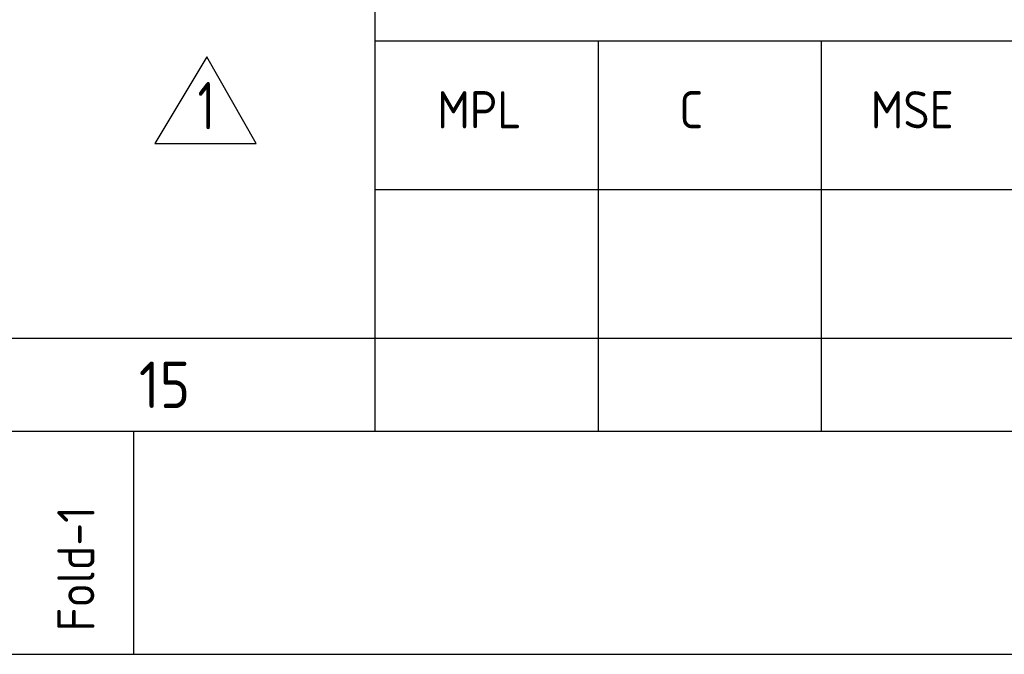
# Model space of a CAD drawing. Extents: x -7650383 to 4934791, y -137560 to 1826789.
# Tile 70 of 122: x 323387 to 331334, y 420128 to 425249. Entities that reach past the tile are written whole.
import ezdxf
from ezdxf.enums import TextEntityAlignment as Align

# ---------------------------------------------------------------- set-up
doc = ezdxf.new("R2010")
doc.units = 0
doc.header["$LTSCALE"] = 800
doc.header["$MEASUREMENT"] = 0
doc.linetypes.add('CONTINOUS', pattern=[0])
doc.layers.get('0').update_dxf_attribs({"linetype": 'CONTINUOUS'})
doc.layers.add('HANGERS', color=1, linetype='CONTINUOUS')
doc.styles.add('ROMANS', font='ISO9.shx', dxfattribs={"width": 0.8})
doc.styles.get("Standard").update_dxf_attribs({"font": 'ISO9'})

# ---------------------------------------------------------------- blocks, each defined once
blk = doc.blocks.new('A$C731D3036')
for p, q in [((-438, 26.68), (-438, 195.66)), ((-438, 73.37), (-26.68, 73.37)), ((-411.32, 73.37), (-411.32, 26.68)), ((-384.64, 73.37), (-384.64, 26.68)), ((-438, 55.58), (-193.43, 55.58)), ((-2590.23, 37.8), (-251.24, 37.8)), ((-466.91, 0), (-466.91, 26.68))]:
    blk.add_line(p, q)
for points in [[(0, 1869.86), (-2643.59, 1869.86), (-2643.59, 0), (0, 0)], [(-26.68, 1843.18), (-2616.91, 1843.18), (-2616.91, 26.68), (-26.68, 26.68)]]:
    blk.add_lwpolyline(points, close=True)
for s, height, p in [('MPL', 4.447, (-430.59, 62.91)), ('C', 4.45, (-401.64, 62.91)), ('MSE', 4.447, (-378.73, 62.91))]:
    blk.add_text(s, height=height).set_placement(p)
blk.add_text('15', height=5.558).set_placement((-463.22, 32.23), align=Align.MIDDLE)
blk.add_text('Fold-1', height=4.447, rotation=90).set_placement((-471.6, 2.74))
blk = doc.blocks.new('A$C4C8A360A')
at = {"layer": 'HANGERS', "linetype": 'Continuous'}
for p, q in [((3.427, 5.706), (0, 0)), ((6.692, 0), (3.427, 5.706)), ((0, 0), (6.692, 0))]:
    blk.add_line(p, q, dxfattribs=at)
at = {"layer": 'HANGERS', "linetype": 'Continuous', "style": 'ROMANS', "width": 0.8}
blk.add_text('1', height=3.123, dxfattribs=at).set_placement((2.837, 0.922))

msp = doc.modelspace()

# ---------------------------------------------------------------- block references
at = {"color": 1, "linetype": 'CONTINOUS', "lineweight": 15, "xscale": 67.46500254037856, "yscale": 67.46500254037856, "zscale": 67.46500254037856}
msp.add_blockref('A$C731D3036', (355807.2, 420128.2), dxfattribs=at)
at = {"layer": 'HANGERS', "linetype": 'Continuous', "xscale": 122.5, "yscale": 122.5, "zscale": 122.5}
msp.add_blockref('A$C4C8A360A', (324476.6, 424250.7), dxfattribs=at)

doc.saveas('drawing.dxf')
